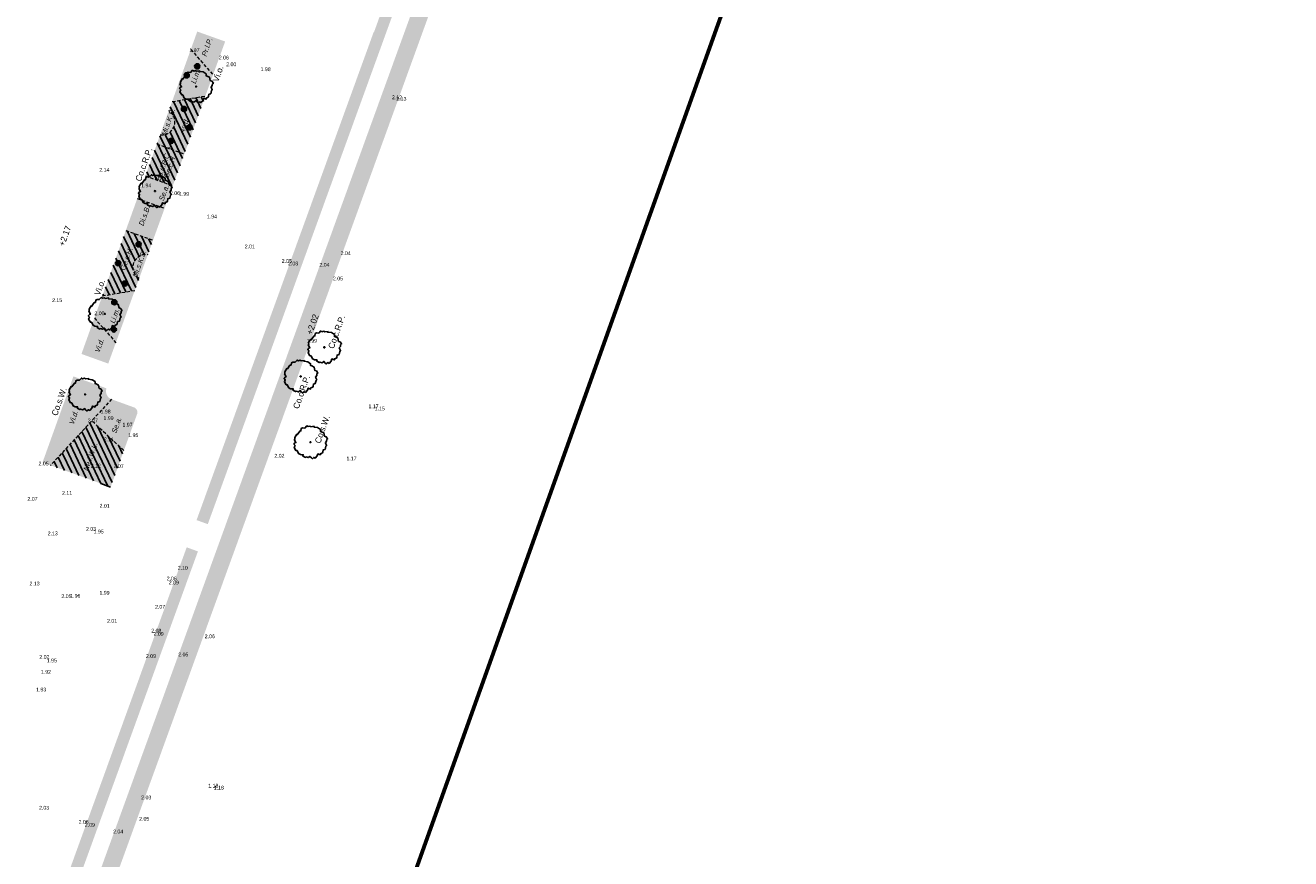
# Model space of a CAD drawing. Header units: metres. Extents: x 132707 to 140183, y 449708 to 457222.
# Tile 6 of 29: x 136446 to 136520, y 453476 to 453525. Entities that reach past the tile are written whole.
import ezdxf

# ---------------------------------------------------------------- set-up
doc = ezdxf.new("R2010")
doc.units = ezdxf.units.M
doc.linetypes.add('DASHED2', pattern=[9.525, 6.35, -3.175])
doc.layers.add('-DR-alg-bladkaders viewports', color=7, linetype='Continuous', lineweight=60)
doc.layers.add('-DR-nw-gr-plantvak-scheiding', color=1, linetype='DASHED2', lineweight=9)
for name, color, linetype in [('-DR-bs-txt-hoogtemaat', 253, 'Continuous'), ('-DR-nw-gr-arc-bollen', 10, 'Continuous'), ('-DR-nw-gr-arc-solitaire vaste planten-Aster Thomsonii', 213, 'Continuous'), ('-DR-nw-gr-arc-solitaire vaste planten-Euphorbia', 21, 'Continuous'), ('-DR-nw-gr-arc-solitaire vaste planten-Pycnantheum', 42, 'Continuous'), ('-DR-nw-gr-solitaire heester', 96, 'Continuous'), ('-DR-nw-gr-text', 2, 'Continuous')]:
    doc.layers.add(name, color=color, linetype=linetype)
doc.layers.add('-DR-nw-gr-arc-beplanting', color=7, linetype='Continuous', true_color=0xabceb2)
doc.layers.add('-DR-nw-gr-arc-gras', color=7, linetype='Continuous', true_color=0x8ebf73)
doc.styles.add('Drong', font='txt', dxfattribs={"height": 1.8})
pattern_1 = [(115.335625, (136636.36562, 453727.95952), (-0.335521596, -0.158855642), [0.09, -0.2812275]), (205.335625, (136636.36562, 453727.95952), (0.158855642, -0.335521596), [0.09, -0.2812275])]
pattern_2 = [(115.33563, (136638.24898, 453727.2865), (-0.2869618, -0.13586457), [])]

# ---------------------------------------------------------------- blocks, each defined once
blk = doc.blocks.new('Solitaire heester')
blk.add_lwpolyline([(-1.74, -4.39), (-2.17, -3.93), (-2.48, -4.01), (-2.46, -3.24), (-3.11, -3.27), (-3.94, -2.9), (-3.87, -2.45), (-4.36, -2.18), (-4.24, -1.82), (-3.95, -1.28), (-4.47, -0.92), (-4.5, -0.25), (-4.69, -0.11), (-4.52, 0.79), (-4.17, 0.75), (-4.41, 1.52), (-4.33, 2.13), (-3.64, 2.85), (-3.73, 3.15), (-3.09, 3.94), (-2.46, 3.91), (-2.21, 4.36), (-1.73, 4.2), (-1.54, 3.97), (-0.89, 4.71), (-0.77, 4.61), (-0.25, 4.81), (0.84, 4.58), (0.75, 4.39), (2.04, 4.06), (2.2, 3.75), (2.89, 3.89), (3.19, 3.6), (3.37, 2.95), (4.16, 2.63), (4.07, 2.21), (4.43, 1.72), (4.31, 1.42), (4.76, 0.57), (4.52, 0.55), (4.77, -0.52), (4.52, -1.49), (3.98, -1.68), (4.02, -2.01), (3.93, -2.75), (3.06, -3.31), (3.1, -3.8), (2.65, -4.42), (2.35, -4.23), (1.88, -4.37), (1.33, -4.18), (0.7, -4.79), (0.41, -4.64), (-0.51, -4.75), (-0.85, -4.27), (-1.48, -4.4), (-1.74, -4.39)])
blk.add_circle((0, 0), 0.15)

msp = doc.modelspace()

# ---------------------------------------------------------------- hatches: boundary and pattern name
at = {"layer": '-DR-nw-gr-arc-beplanting'}
h = msp.add_hatch(color=256, dxfattribs=at)
h.dxf.hatch_style = 1
h.paths.add_polyline_path([(136448.953, 453505.836), (136450.524, 453505.27), (136457.379, 453524.163), (136455.743, 453524.748)], flags=17)
h = msp.add_hatch(color=256, dxfattribs=at)
h.dxf.hatch_style = 1
h.paths.add_polyline_path([(136456.669, 453522.205), (136457.379, 453524.163), (136455.743, 453524.748), (136455.366, 453523.697)])
h = msp.add_hatch(color=256, dxfattribs=at)
h.dxf.hatch_style = 1
h.paths.add_polyline_path([(136448.953, 453505.836), (136450.524, 453505.27), (136456.669, 453522.205), (136455.366, 453523.697)])
h = msp.add_hatch(color=256, dxfattribs=at)
h.dxf.hatch_style = 1
h.paths.add_polyline_path([(136453.568, 453518.688), (136453.376, 453518.153), (136454.986, 453517.569), (136456.219, 453520.965), (136454.267, 453520.637), (136454.074, 453520.099, -0.798778)])
h = msp.add_hatch(color=256, dxfattribs=at)
h.dxf.hatch_style = 1
h.paths.add_polyline_path([(136452.702, 453516.278), (136454.309, 453515.701), (136454.986, 453517.569), (136453.376, 453518.153)])
h = msp.add_hatch(color=256, dxfattribs=at)
h.dxf.hatch_style = 1
h.paths.add_polyline_path([(136453.831, 453514.385), (136454.309, 453515.701), (136452.702, 453516.278), (136452.229, 453514.96)])
h = msp.add_hatch(color=256, dxfattribs=at)
h.dxf.hatch_style = 1
h.paths.add_polyline_path([(136451.553, 453513.078), (136453.149, 453512.505), (136453.831, 453514.385), (136452.229, 453514.96)])
h = msp.add_hatch(color=256, dxfattribs=at)
h.dxf.hatch_style = 1
h.paths.add_polyline_path([(136450.177, 453509.245), (136452.082, 453509.565), (136452.337, 453510.268, -0.800128), (136452.849, 453511.678), (136453.149, 453512.505), (136451.553, 453513.078)])
h = msp.add_hatch(color=256, dxfattribs=at)
h.dxf.hatch_style = 1
h.paths.add_polyline_path([(136452.849, 453511.678, 0.800128), (136452.337, 453510.268)], flags=17)
h = msp.add_hatch(color=256, dxfattribs=at)
h.dxf.hatch_style = 1
h.paths.add_polyline_path([(136450.971, 453506.502), (136452.082, 453509.565), (136450.177, 453509.245), (136449.711, 453507.945)])
h = msp.add_hatch(color=256, dxfattribs=at)
h.dxf.hatch_style = 1
h.paths.add_polyline_path([(136448.953, 453505.836), (136450.524, 453505.27), (136450.971, 453506.502), (136449.711, 453507.945)])
h = msp.add_hatch(color=256, dxfattribs=at)
h.dxf.hatch_style = 1
h.paths.add_polyline_path([(136450.722, 453503.177, -0.414214), (136450.422, 453503.818), (136448.482, 453504.518), (136446.671, 453499.475), (136447.144, 453499.304)])
h = msp.add_hatch(color=256, dxfattribs=at)
h.dxf.hatch_style = 1
h.paths.add_polyline_path([(136451.44, 453500.171), (136452.218, 453502.316, 0.414214), (136452.038, 453502.7), (136450.722, 453503.177), (136449.554, 453501.913)])
h = msp.add_hatch(color=256, dxfattribs=at)
h.dxf.hatch_style = 1
h.paths.add_polyline_path([(136447.144, 453499.304), (136450.098, 453498.232), (136450.662, 453498.027), (136451.44, 453500.171), (136449.554, 453501.913)])
at = {"layer": '-DR-nw-gr-arc-bollen'}
h = msp.add_hatch(dxfattribs=at)
h.set_pattern_fill('ANSI31', color=256, scale=0.1)
h.set_pattern_definition(pattern_2)
h.paths.add_polyline_path([(136453.568, 453518.688), (136453.376, 453518.153), (136454.986, 453517.569), (136456.219, 453520.965), (136454.267, 453520.637), (136454.074, 453520.099, -0.798778)])
h = msp.add_hatch(dxfattribs=at)
h.set_pattern_fill('ANSI31', color=256, scale=0.1)
h.set_pattern_definition(pattern_2)
h.paths.add_polyline_path([(136452.702, 453516.278), (136454.309, 453515.701), (136454.986, 453517.569), (136453.376, 453518.153)])
h = msp.add_hatch(dxfattribs=at)
h.set_pattern_fill('ANSI31', color=256, scale=0.1)
h.set_pattern_definition(pattern_2)
h.paths.add_polyline_path([(136450.177, 453509.245), (136452.082, 453509.565), (136452.337, 453510.268, -0.800128), (136452.849, 453511.678), (136453.149, 453512.505), (136451.553, 453513.078)])
h = msp.add_hatch(dxfattribs=at)
h.set_pattern_fill('ANSI31', color=256, scale=0.1)
h.set_pattern_definition([(115.33563, (136632.5989, 453729.30556), (-0.2869618, -0.13586457), [])])
h.paths.add_polyline_path([(136447.144, 453499.304), (136450.098, 453498.232), (136450.662, 453498.027), (136451.44, 453500.171), (136449.554, 453501.913)])
at = {"layer": '-DR-nw-gr-arc-gras', "transparency": 33554687}
h = msp.add_hatch(dxfattribs=at)
h.set_pattern_fill('AGR-BOLLEN', color=256, scale=0.15, pattern_type=2)
h.set_pattern_definition(pattern_1)
edge = h.paths.add_edge_path()
edge.add_arc((11815580.016, -3784284.907), 12424198.771, 160.0566581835, 160.0569484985, ccw=False)
edge.add_line((136455.782, 453494.254), (136455.124, 453494.493))
edge.add_line((136455.124, 453494.493), (136433.813, 453435.768))
edge.add_line((136433.813, 453435.768), (136432.179, 453431.255))
edge.add_line((136432.179, 453431.255), (136431.678, 453429.87))
edge.add_line((136431.678, 453429.87), (136432.336, 453429.631))
edge.add_line((136432.336, 453429.631), (136434.309, 453435.077))
h = msp.add_hatch(dxfattribs=at)
h.set_pattern_fill('AGR-BOLLEN', color=256, scale=0.15, pattern_type=2)
h.set_pattern_definition(pattern_1)
edge = h.paths.add_edge_path()
edge.add_line((136486.703, 453573.609), (136485.763, 453573.95))
edge.add_line((136485.763, 453573.95), (136435.759, 453436.14))
edge.add_arc((149594.405, 448661.534), 13998.101, 160.0567308, 160.2977034)
edge.add_line((136415.794, 453380.756), (136415.289, 453379.344))
edge.add_line((136415.289, 453379.344), (136417.827, 453378.529))
edge.add_line((136417.827, 453378.529), (136420.502, 453386.122))
edge.add_line((136420.502, 453386.122), (136418.987, 453386.702))
edge.add_arc((149703.628, 448622.033), 14113.247, 160.0572266, 160.2691215, ccw=False)
edge.add_line((136436.699, 453435.799), (136486.703, 453573.609))
h = msp.add_hatch(dxfattribs=at)
h.set_pattern_fill('AGR-BOLLEN', color=256, scale=0.15, pattern_type=2)
h.set_pattern_definition(pattern_1)
h.paths.add_polyline_path([(136456.362, 453495.852), (136455.704, 453496.091), (136464.457, 453520.214), (136466.094, 453524.726), (136466.113, 453524.72), (136471.142, 453538.639), (136471.8, 453538.4)])
at = {"layer": '-DR-nw-gr-arc-solitaire vaste planten-Aster Thomsonii'}
h = msp.add_hatch(color=256, dxfattribs=at)
h.dxf.hatch_style = 1
edge = h.paths.add_edge_path()
edge.add_arc((136455.128, 453522.179), 0.15, 0, 360)
h = msp.add_hatch(color=256, dxfattribs=at)
h.dxf.hatch_style = 1
edge = h.paths.add_edge_path()
edge.add_arc((136452.302, 453512.266), 0.15, 0, 360)
h = msp.add_hatch(color=256, dxfattribs=at)
h.dxf.hatch_style = 1
edge = h.paths.add_edge_path()
edge.add_arc((136450.881, 453508.868), 0.15, 0, 360)
at = {"layer": '-DR-nw-gr-arc-solitaire vaste planten-Euphorbia'}
h = msp.add_hatch(color=256, dxfattribs=at)
h.dxf.hatch_style = 1
edge = h.paths.add_edge_path()
edge.add_arc((136455.741, 453522.707), 0.15, 0, 360)
h = msp.add_hatch(color=256, dxfattribs=at)
h.dxf.hatch_style = 1
edge = h.paths.add_edge_path()
edge.add_arc((136455.294, 453519.128), 0.15, 0, 360)
h = msp.add_hatch(color=256, dxfattribs=at)
h.dxf.hatch_style = 1
edge = h.paths.add_edge_path()
edge.add_arc((136451.107, 453511.156), 0.15, 0, 360)
h = msp.add_hatch(color=256, dxfattribs=at)
h.dxf.hatch_style = 1
edge = h.paths.add_edge_path()
edge.add_arc((136450.851, 453507.271), 0.15, 0, 360)
at = {"layer": '-DR-nw-gr-arc-solitaire vaste planten-Pycnantheum'}
h = msp.add_hatch(color=256, dxfattribs=at)
h.dxf.hatch_style = 1
edge = h.paths.add_edge_path()
edge.add_arc((136454.965, 453520.207), 0.15, 0, 360)
h = msp.add_hatch(color=256, dxfattribs=at)
h.dxf.hatch_style = 1
edge = h.paths.add_edge_path()
edge.add_arc((136454.224, 453518.34), 0.15, 0, 360)
h = msp.add_hatch(color=256, dxfattribs=at)
h.dxf.hatch_style = 1
edge = h.paths.add_edge_path()
edge.add_arc((136451.491, 453509.961), 0.15, 0, 360)

# ---------------------------------------------------------------- linework, layer by layer
at = {"layer": '-DR-alg-bladkaders viewports'}
msp.add_lwpolyline([(136504.074, 453575.005), (136438.629, 453391.865), (136389.954, 453409.259), (136455.399, 453592.399)], close=True, dxfattribs=at)
at = {"layer": '-DR-nw-gr-arc-solitaire vaste planten-Aster Thomsonii'}
for centre in [(136455.128, 453522.179), (136452.302, 453512.266), (136450.881, 453508.868)]:
    msp.add_circle(centre, 0.15, dxfattribs=at)
at = {"layer": '-DR-nw-gr-arc-solitaire vaste planten-Euphorbia'}
for centre in [(136455.741, 453522.707), (136455.294, 453519.128), (136451.107, 453511.156), (136450.851, 453507.271)]:
    msp.add_circle(centre, 0.15, dxfattribs=at)
at = {"layer": '-DR-nw-gr-arc-solitaire vaste planten-Pycnantheum'}
for centre in [(136454.965, 453520.207), (136454.224, 453518.34), (136451.491, 453509.961)]:
    msp.add_circle(centre, 0.15, dxfattribs=at)
at = {"layer": '-DR-nw-gr-plantvak-scheiding', "ltscale": 0.03, "flags": 128}
for points in [[(136455.366, 453523.697), (136456.669, 453522.205)], [(136454.28, 453520.639), (136456.233, 453520.967)], [(136453.376, 453518.153), (136454.986, 453517.569)], [(136452.703, 453516.277), (136454.311, 453515.7)], [(136452.226, 453514.961), (136453.831, 453514.385)], [(136451.553, 453513.078), (136453.149, 453512.505)], [(136450.175, 453509.245), (136452.075, 453509.564)], [(136449.711, 453507.945), (136450.978, 453506.493)], [(136450.722, 453503.177), (136447.139, 453499.299)]]:
    msp.add_lwpolyline(points, dxfattribs=at)
for points in [[(136453.568, 453518.688, 0.8), (136454.073, 453520.101)], [(136452.34, 453510.266, -0.8), (136452.845, 453511.678)]]:
    msp.add_lwpolyline(points, format="xyb", dxfattribs=at)
at = {"layer": '-DR-nw-gr-plantvak-scheiding', "ltscale": 0.03, "elevation": 2.098, "flags": 128}
msp.add_lwpolyline([(136451.44, 453500.171), (136449.554, 453501.913)], dxfattribs=at)
at = {"flags": 128}
msp.add_lwpolyline([(136450.098, 453498.232), (136450.662, 453498.027)], dxfattribs=at)

# ---------------------------------------------------------------- block references
at = {"layer": '-DR-nw-gr-solitaire heester', "xscale": 0.2, "yscale": 0.2, "zscale": 0.2, "rotation": 70.17551579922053}
for p in [(136455.678, 453521.517), (136453.267, 453515.388), (136450.326, 453508.186), (136463.198, 453506.223), (136461.807, 453504.516), (136449.162, 453503.461), (136462.38, 453500.657)]:
    msp.add_blockref('Solitaire heester', p, dxfattribs=at)

# ---------------------------------------------------------------- texts
at = {"layer": '-DR-bs-txt-hoogtemaat', "style": 'Drong'}
for s, p in [('+2.17', (136447.945, 453512.125, -1.996)), ('+2.02', (136462.468, 453506.939))]:
    msp.add_text(s, height=0.36, rotation=70.33563, dxfattribs=at).set_placement(p)
at = {"layer": '-DR-bs-txt-hoogtemaat', "color": 253, "char_height": 0.22, "attachment_point": 7, "style": 'Drong'}
for s, insert in [('1.97', (136455.282, 453523.535, 1.973)), ('2.06', (136457.01, 453523.106, 2.059)), ('2.00', (136457.442, 453522.712, 2.003)), ('1.98', (136459.457, 453522.422, 1.978)), ('2.12', (136467.16, 453520.777, 2.123)), ('2.13', (136467.422, 453520.69, 2.133)), ('2.14', (136450, 453516.527, 2.141)), ('1.94', (136452.455, 453515.608, 1.94)), ('2.06', (136454.142, 453515.153, 2.059)), ('1.99', (136454.674, 453515.111, 1.993)), ('1.94', (136456.309, 453513.785, 1.938)), ('2.01', (136458.531, 453512.027, 2.011)), ('2.04', (136464.153, 453511.633, 2.041)), ('2.05', (136460.698, 453511.176, 2.05)), ('2.08', (136461.071, 453511.027, 2.084)), ('2.04', (136462.906, 453510.954, 2.037)), ('2.05', (136463.7, 453510.146, 2.054)), ('2.15', (136447.229, 453508.873, 2.146)), ('2.00', (136449.709, 453508.107, 2.002)), ('1.99', (136462.177, 453506.495, 1.986)), ('1.17', (136465.785, 453502.653, 1.165)), ('1.15', (136466.152, 453502.522, 1.149)), ('2.07', (136449.324, 453501.822, 2.067)), ('1.98', (136450.072, 453502.347, 1.976)), ('1.99', (136450.246, 453501.96, 1.987)), ('1.97', (136451.361, 453501.574, 1.966)), ('2.11', (136450.266, 453500.716, 2.107)), ('1.95', (136451.697, 453500.96, 1.949)), ('2.02', (136460.266, 453499.752, 2.024)), ('1.17', (136464.494, 453499.594, 1.165)), ('2.05', (136446.436, 453499.295, 2.046)), ('2.12', (136449.496, 453499.173, 2.115)), ('2.07', (136450.84, 453499.142, 2.068)), ('2.11', (136447.813, 453497.573, 2.112)), ('2.07', (136445.785, 453497.223, 2.072)), ('2.01', (136450.016, 453496.819, 2.011)), ('2.13', (136446.971, 453495.197, 2.128)), ('2.03', (136449.218, 453495.458, 2.029)), ('1.95', (136449.666, 453495.303, 1.95)), ('2.10', (136454.598, 453493.181, 2.099)), ('2.13', (136445.908, 453492.255, 2.13)), ('2.06', (136453.951, 453492.551, 2.06)), ('2.09', (136454.071, 453492.312, 2.086)), ('2.05', (136447.774, 453491.514, 2.05)), ('1.96', (136448.297, 453491.532, 1.963)), ('1.99', (136450.008, 453491.715, 1.987)), ('2.07', (136453.269, 453490.89, 2.066)), ('2.01', (136450.452, 453490.065, 2.013)), ('2.08', (136453.046, 453489.492, 2.079)), ('2.09', (136453.182, 453489.304, 2.088)), ('2.06', (136456.18, 453489.16, 2.058)), ('2.02', (136446.483, 453487.951, 2.019)), ('1.95', (136446.922, 453487.741, 1.947)), ('2.09', (136452.731, 453488.002, 2.088)), ('2.05', (136454.63, 453488.095, 2.047)), ('1.92', (136446.575, 453487.078, 1.917)), ('1.93', (136446.294, 453486.037, 1.931)), ('1.18', (136456.392, 453480.399, 1.177)), ('1.18', (136456.713, 453480.282, 1.177)), ('2.03', (136452.457, 453479.707, 2.029)), ('2.03', (136446.464, 453479.104, 2.026)), ('2.06', (136448.785, 453478.273, 2.058)), ('2.09', (136449.148, 453478.101, 2.088)), ('2.05', (136452.339, 453478.458, 2.048)), ('2.04', (136450.809, 453477.707, 2.043))]:
    msp.add_mtext(s, dxfattribs=dict(at, insert=insert))
at = {"layer": '-DR-nw-gr-text', "attachment_point": 1, "rotation": 70.33563, "style": 'Drong'}
for s, width, insert, char_height in [('{\\fEurostile|b0|i1|c0|p34;Pr.l.P.}', 0.96766, (136455.993, 453523.364, -2.029), 0.3), ('\\pt0.3;{\\fEurostile|b0|i1|c0|p34;Li.m.}', 1.78782, (136455.36, 453521.763, -4.058), 0.3), ('Vi.o.', 2.13358, (136456.634, 453521.881, -2.029), 0.36), ('{\\fEurostile|b0|i1|c0|p34;Mi.s.K.S.}', 0.96766, (136453.625, 453518.715, -2.029), 0.3), ('{\\fEurostile|b0|i1|c0|p34;As.d.}', 0.96766, (136454.681, 453518.835, -2.029), 0.3), ('Co.c.R.P.', 2.13358, (136452.097, 453516.043, -2.029), 0.36), ('{\\fEurostile|b0|i1|c0|p34;Bu.d.B.C. +}', 2.37813, (136453.296, 453516.066), 0.3), ('{\\fEurostile|b0|i1|c0|p34;Ge.c.H.}', 0.96766, (136453.764, 453516.223, -2.029), 0.3), ('\\pt0.3;{\\fEurostile|b0|i1|c0|p34;Se.a.}', 1.78782, (136453.485, 453514.888, -4.058), 0.3), ('{\\fEurostile|b0|i1|c0|p34;Di.s.B.}', 0.96766, (136452.301, 453513.43, -2.029), 0.3), ('{\\fEurostile|b0|i1|c0|p34;Ge.c.H.}', 0.96766, (136451.217, 453510.807, -2.029), 0.3), ('{\\fEurostile|b0|i1|c0|p34;Mi.s.K.S.}', 0.96766, (136451.934, 453510.405, -2.029), 0.3), ('Vi.o.', 2.13358, (136449.692, 453509.343, -2.029), 0.36), ('\\pt0.3;{\\fEurostile|b0|i1|c0|p34;Li.m.}', 1.78782, (136450.612, 453507.707, -4.058), 0.3), ('Co.c.R.P.', 2.13358, (136463.402, 453506.227, -2.029), 0.36), ('\\pt0.3;{\\fEurostile|b0|i1|c0|p34;Vi.d.}', 1.78782, (136449.725, 453505.993, -4.058), 0.3), ('Co.c.R.P.', 2.13358, (136461.346, 453502.701, -2.029), 0.36), ('\\pt0.36;Co.s.W.', 1.78782, (136447.186, 453502.296, -4.058), 0.36), ('\\pt0.3;{\\fEurostile|b0|i1|c0|p34;Vi.d.}', 1.78782, (136448.217, 453501.773, -4.058), 0.3), ('\\pt0.36;Co.s.W.', 1.78782, (136462.62, 453500.674, -4.058), 0.36), ('\\pt0.3;{\\fEurostile|b0|i1|c0|p34;Se.a.}', 1.78782, (136450.708, 453501.258, -4.058), 0.3), ('\\pt0.3;{\\fEurostile|b0|i1|c0|p34;Ne.f.W.L.}', 1.78782, (136449.05, 453499.054, -4.058), 0.3)]:
    msp.add_mtext_dynamic_manual_height_columns(s, width=width, gutter_width=1.8, heights=[0], dxfattribs=dict(at, insert=insert, char_height=char_height))

doc.saveas('drawing.dxf')
